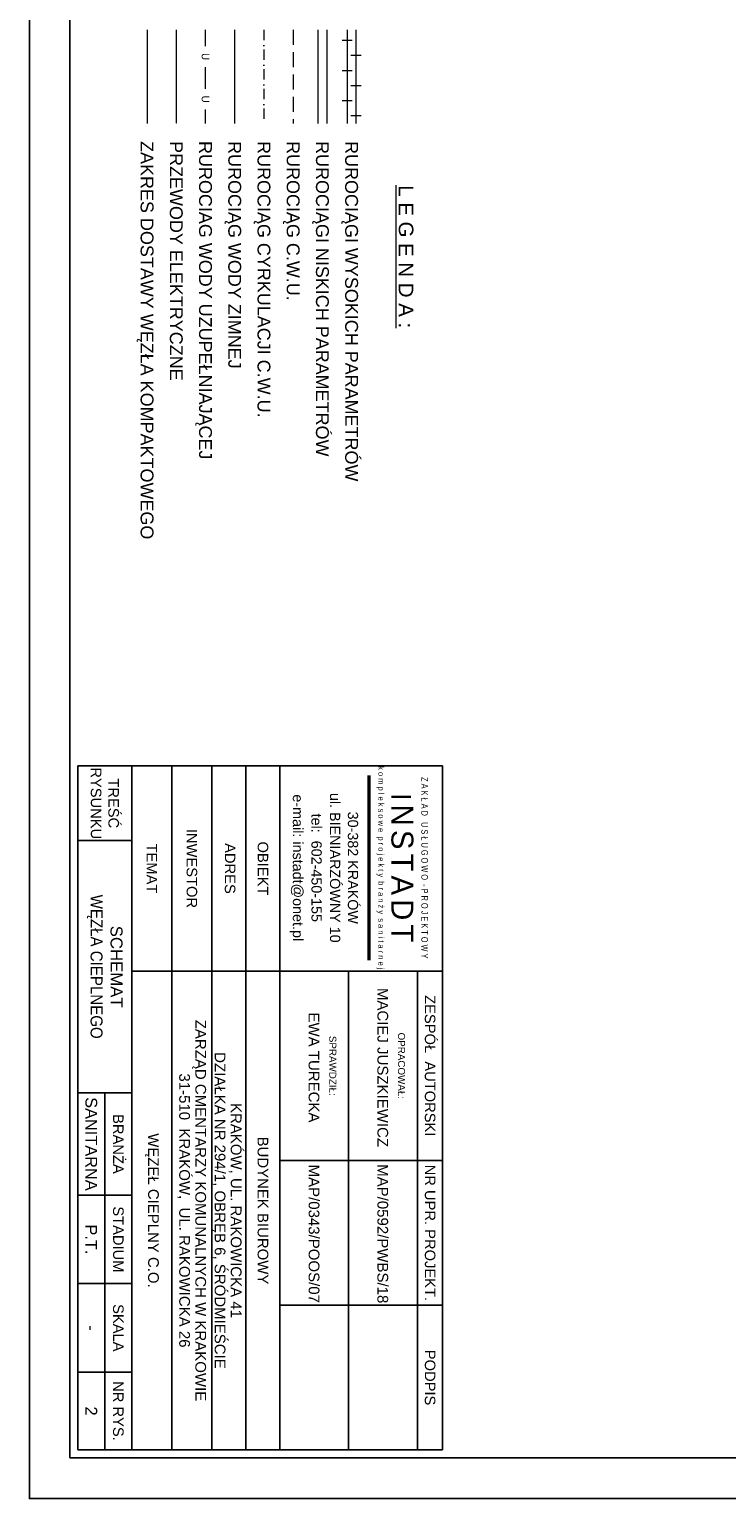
# Model space of a CAD drawing. Header units: millimetres. Extents: x -12568 to -9598, y -268547 to -264347.
# Tile 1 of 4: x -12568 to -11375, y -268547 to -266034. Entities that reach past the tile are written whole.
import ezdxf
from ezdxf.enums import TextEntityAlignment as Align
from ezdxf.lldxf.tags import DXFTag

# ---------------------------------------------------------------- set-up
doc = ezdxf.new("R2010")
doc.units = ezdxf.units.MM
for name, pattern in [('DASHED2', [0.375, 0.25, -0.125]), ('DASHEDX2', [38.1, 25.4, -12.7]), ('DOT___DASHED', [0.670378, 0.352778, -0.176389, 0.0001, -0.141111])]:
    doc.linetypes.add(name, pattern=pattern)
doc.layers.add('-- CO_opis', color=11, linetype='Continuous', lineweight=0)
doc.layers.add('-- CO_rury', color=51, linetype='Continuous', lineweight=9)
doc.layers.add('-- RAMKA', color=11, linetype='Continuous')
doc.layers.add('TABELKA_T$0$-- RAMKA', color=11, linetype='Continuous')
doc.styles.add('A', font='arial.ttf', dxfattribs={"width": 0.9})
doc.styles.add('Arial', font='arial.ttf')
doc.styles.add('INSTADT', font='arial.ttf', dxfattribs={"width": 0.9})
doc.styles.add('TABELKA_T$0$ARIAL', font='arial.ttf')
doc.styles.add('TABELKA_T$0$ARIAL_INSTADT', font='arial.ttf')
doc.styles.add('TABELKA_T$0$ARIAL_MAC', font='arial.ttf', dxfattribs={"width": 0.8})
doc.styles.add('TABELKA_T$0$INSTADT_SANIT', font='CEBERTR.TTF')
doc.linetypes.add('(_LINE', pattern='A,0.5,-0.2,["(",A,S=0.1,R=0,X=-0.05,Y=-0.05],-0.25', length=0.95)
tags = doc.linetypes.add('DASH', pattern=[15, 10, -5]).pattern_tags.tags
tags[6:7] = [DXFTag(74, 4), DXFTag(75, 0), DXFTag(340, '0'), DXFTag(46, 0.0), DXFTag(50, 0.0), DXFTag(44, 0.0), DXFTag(45, 0.0)]
tags[4:5] = [DXFTag(74, 4), DXFTag(75, 0), DXFTag(340, '0'), DXFTag(46, 0.0), DXFTag(50, 0.0), DXFTag(44, 0.0), DXFTag(45, 0.0)]
doc.linetypes.add('FENCELINE1', pattern='A,0.25,-0.1,[133,ltypeshp.shx,S=0.1,R=0,X=-0.1,Y=0],-0.1,1', length=1.45)

# ---------------------------------------------------------------- blocks, each defined once
blk = doc.blocks.new('*U222')
at = {"layer": '-- RAMKA', "color": 50}
blk.add_lwpolyline([(0, 2970), (4200, 2970), (4200, 0), (0, 0)], close=True, dxfattribs=at)
at = {"layer": '-- RAMKA', "color": 11}
blk.add_lwpolyline([(300, 69.4), (4130, 69.4), (4130, 2900), (300, 2900)], close=True, dxfattribs=at)
blk = doc.blocks.new('TABELKA_T')
at = {"layer": 'TABELKA_T$0$-- RAMKA', "ltscale": 0.1}
for p, q in [((-1183.3, 13.3), (-1183.3, 637.7)), ((-1183.3, 637.7), (-13.3, 637.7)), ((-832.3, 105.9), (-832.3, 637.7)), ((-508.3, 359.2), (-508.3, 637.7)), ((-260.8, 637.7), (-260.8, 359.2)), ((-13.3, 637.7), (-13.3, 13.3)), ((-832.3, 594.5), (-13.3, 594.5)), ((-850.9, 512.9), (-1167.1, 512.9)), ((-850.9, 510.4), (-1167.1, 510.4)), ((-13.3, 476.8), (-832.3, 476.8)), ((-1183.3, 359.2), (-13.3, 359.2)), ((-1183.3, 301), (-13.3, 301)), ((-1183.3, 242.7), (-13.3, 242.7)), ((-1183.3, 174.3), (-13.3, 174.3)), ((-1183.3, 105.9), (-13.3, 105.9)), ((-1055.4, 13.3), (-1055.4, 105.9)), ((-624.3, 13.3), (-624.3, 105.9)), ((-448.9, 13.3), (-448.9, 105.9)), ((-297.7, 13.3), (-297.7, 105.9)), ((-146.5, 13.3), (-146.5, 105.9)), ((-624.3, 59.6), (-13.3, 59.6)), ((-1183.3, 13.3), (-13.3, 13.3))]:
    blk.add_line(p, q, dxfattribs=at)
at = {"layer": 'TABELKA_T$0$-- RAMKA', "ltscale": 0.1, "style": 'TABELKA_T$0$ARIAL_INSTADT'}
for s, p in [('30-382 KRAKÓW', (-1009, 475.5)), ('ul. BIENIARZÓWNY 10', (-1009, 444.9)), ('tel:  602-450-155', (-1009, 413.2)), ('e-mail: instadt@onet.pl', (-1009, 381.4))]:
    blk.add_text(s, height=17.55, dxfattribs=at).set_placement(p, align=Align.CENTER)
at = {"layer": 'TABELKA_T$0$-- RAMKA', "ltscale": 0.1, "attachment_point": 5}
for s, insert, char_height, style in [('{\\fArial|b0|i0|c238|p34;Z A K Ł A D   U S Ł U G O W O  - P R O J E K T O W Y\\P\\P\\P\\P\\H0.8889x;k o m p l e k s o w e  p r o j e k t y  b r a n ż y  s a n i t a r n e j}', (-1009, 568.5), 11.25, 'TABELKA_T$0$ARIAL_MAC'), ('{\\W1;ZESPÓŁ  AUTORSKI}', (-670.3, 616.1), 18, 'TABELKA_T$0$ARIAL'), ('{\\fArial|b0|i0|c238|p34;\\W1;NR UPR. PROJEKT.}', (-384.5, 616.1), 18, 'TABELKA_T$0$ARIAL'), ('{\\fArial|b0|i0|c238|p34;\\W1;PODPIS}', (-137, 616.1), 18, 'TABELKA_T$0$ARIAL'), ('I{\\H0.5556x; \\H2x;N\\H0.5x; \\H2x;S\\H0.5x; \\H2x;T\\H0.5x; \\H2x;A\\H0.5x; \\H2x;D\\H0.5x; \\H2x;T}', (-1009, 568.5), 33.75, 'TABELKA_T$0$INSTADT_SANIT'), ('{\\fArial|b0|i0|c238|p32;OPRACOWAŁ:}', (-670.3, 567.2), 12, 'TABELKA_T$0$ARIAL'), ('{\\fArial|b0|i0|c238|p32;MACIEJ JUSZKIEWICZ}', (-667.4, 535.1), 18.36, 'TABELKA_T$0$ARIAL'), ('MAP/0592/PWBS/18', (-383, 535.1), 18.36, 'TABELKA_T$0$ARIAL_INSTADT'), ('{\\fArial|b0|i0|c238|p32;SPRAWDZIŁ:}', (-670.3, 449.6), 12, 'TABELKA_T$0$ARIAL'), ('MAP/0343/POOS/07', (-383, 417.5), 18.36, 'TABELKA_T$0$ARIAL_INSTADT'), ('{\\fArial|b0|i0|c238|p32;EWA TURECKA}', (-667.4, 417.4), 18.36, 'TABELKA_T$0$ARIAL'), ('{\\W1;OBIEKT}', (-1007.8, 330.1), 18, 'TABELKA_T$0$ARIAL'), ('{\\fArial|b0|i0|c238|p34;\\W1;ADRES}', (-1007.8, 273.9), 18, 'TABELKA_T$0$ARIAL'), ('{\\fArial|b0|i0|c238|p34;\\W1;INWESTOR}', (-1007.8, 208.5), 18, 'TABELKA_T$0$ARIAL'), ('{\\fArial|b0|i0|c238|p34;\\W1;TEMAT}', (-1007.8, 140.1), 18, 'TABELKA_T$0$ARIAL'), ('{\\fArial|b0|i0|c238|p34;\\W1;TREŚĆ\\PRYSUNKU}', (-1119.3, 59.6), 18, 'TABELKA_T$0$ARIAL'), ('{\\fArial|b0|i0|c238|p34;\\W1;BRANŻA}', (-536.6, 82.7), 18, 'TABELKA_T$0$ARIAL'), ('{\\fArial|b0|i0|c238|p34;\\W1;STADIUM}', (-373.3, 82.7), 18, 'TABELKA_T$0$ARIAL'), ('{\\fArial|b0|i0|c238|p34;\\W1;SKALA}', (-222.1, 82.7), 18, 'TABELKA_T$0$ARIAL'), ('{\\fArial|b0|i0|c238|p34;\\W1;NR RYS.}', (-79.9, 82.7), 18, 'TABELKA_T$0$ARIAL'), ('{\\W1;SANITARNA}', (-536.6, 36.4), 20, 'TABELKA_T$0$ARIAL'), ('P.T.', (-373.3, 36.4), 20, 'TABELKA_T$0$ARIAL')]:
    blk.add_mtext(s, dxfattribs=dict(at, insert=insert, char_height=char_height, style=style))
at = {"layer": 'TABELKA_T$0$-- RAMKA', "ltscale": 0.1, "attachment_point": 5, "style": 'TABELKA_T$0$ARIAL_INSTADT'}
for s, insert, char_height, line_spacing_factor in [('{\\H0.864x;BUDYNEK BIUROWY}', (-422.8, 330.1), 21.171, 0.95), ('KRAKÓW, UL. RAKOWICKA 41\\PDZIAŁKA NR 294/1, OBRĘB 6, ŚRÓDMIEŚCIE{\\H1.5048x; }', (-422.8, 267.8), 18.36, 0.9), ('ZARZĄD CMENTARZY KOMUNALNYCH W KRAKOWIE\\P31-510  KRAKÓW,  UL. RAKOWICKA 26', (-422.8, 208.2), 18.36, 0.9), ('{\\H0.864x;WĘZEŁ CIEPLNY C.O.}', (-422.8, 140.1), 21.171, 0.95)]:
    blk.add_mtext(s, dxfattribs=dict(at, insert=insert, char_height=char_height, line_spacing_factor=line_spacing_factor))

msp = doc.modelspace()

# ---------------------------------------------------------------- linework, layer by layer
at = {"layer": '-- CO_rury', "color": 50, "linetype": 'FENCELINE1', "ltscale": 35}
msp.add_line((-12366.4, -266034.9), (-12366.4, -266194.9), dxfattribs=at)
at = {"layer": '-- CO_rury', "color": 11, "linetype": 'DASHED2', "ltscale": 3}
msp.add_line((-12316.4, -266034.9), (-12316.4, -266194.9), dxfattribs=at)
at = {"layer": '-- CO_rury', "color": 51, "linetype": 'Continuous', "ltscale": 50}
msp.add_line((-12266.4, -266194.9), (-12266.4, -266034.9), dxfattribs=at)
at = {"layer": '-- CO_rury', "linetype": '(_LINE', "ltscale": 40}
msp.add_line((-12216.4, -266194.9), (-12216.4, -266034.9), dxfattribs=at)
at = {"layer": '-- CO_rury', "color": 51, "linetype": 'DOT___DASHED', "ltscale": 50}
msp.add_line((-12166.4, -266034.9), (-12166.4, -266194.9), dxfattribs=at)
at = {"layer": '-- CO_rury', "color": 91, "linetype": 'DASHEDX2'}
msp.add_line((-12116.4, -266034.9), (-12116.4, -266194.9), dxfattribs=at)
at = {"layer": '-- CO_rury', "color": 171, "linetype": 'DASH', "ltscale": 40}
for p, q in [((-12073.9, -266034.9), (-12073.9, -266194.9)), ((-12023.9, -266034.9), (-12023.9, -266194.9))]:
    msp.add_line(p, q, dxfattribs=at)
at = {"layer": '-- CO_rury', "color": 171, "linetype": 'Continuous'}
for p, q in [((-12058.9, -266034.9), (-12058.9, -266194.9)), ((-12008.9, -266034.9), (-12008.9, -266194.9))]:
    msp.add_line(p, q, dxfattribs=at)
at = {"layer": '-- CO_rury', "color": 51}
for p, q in [((-12015.2, -266052.8), (-12032.6, -266052.8)), ((-12000.2, -266078.6), (-12017.6, -266078.6)), ((-12015.2, -266104.5), (-12032.6, -266104.5)), ((-12000.2, -266130.3), (-12017.6, -266130.3)), ((-12015.2, -266156.1), (-12032.6, -266156.1)), ((-12000.2, -266182), (-12017.6, -266182))]:
    msp.add_line(p, q, dxfattribs=at)

# ---------------------------------------------------------------- block references
at = {"layer": '-- RAMKA', "linetype": 'Continuous', "lineweight": 0, "rotation": 269.9999999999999}
msp.add_blockref('*U222', (-12567.7, -264346.9), dxfattribs=at)
at = {"layer": '-- RAMKA', "rotation": 269.9999999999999}
msp.add_blockref('TABELKA_T', (-12498.3, -268476.9), dxfattribs=at)

# ---------------------------------------------------------------- texts
at = {"layer": '-- CO_opis', "color": 11, "linetype": 'Continuous', "lineweight": 0, "style": 'Arial'}
for s, p in [('ZAKRES DOSTAWY WĘZŁA KOMPAKTOWEGO', (-12366.4, -266224.9)), ('PRZEWODY ELEKTRYCZNE', (-12316.4, -266224.9)), ('RUROCIAG WODY UZUPEŁNIAJĄCEJ', (-12266.4, -266224.8)), ('RUROCIĄG WODY ZIMNEJ', (-12216.4, -266224.9)), ('RUROCIĄG CYRKULACJI C.W.U.', (-12166.4, -266224.9)), ('RUROCIĄG C.W.U.', (-12116.4, -266224.9)), ('RUROCIĄGI NISKICH PARAMETRÓW', (-12066.4, -266224.9)), ('RUROCIĄGI WYSOKICH PARAMETRÓW', (-12016.4, -266224.9))]:
    msp.add_text(s, height=22, rotation=270, dxfattribs=at).set_placement(p, align=Align.MIDDLE_LEFT)
at = {"layer": '-- CO_opis', "color": 11, "insert": (-11936.1, -266422.7), "char_height": 25, "width": 257.018, "attachment_point": 8, "rotation": 270, "style": 'Arial'}
msp.add_mtext('{\\fArial|b0|i0|c238|p34;\\LL E G E N D A :}', dxfattribs=at)
at = {"layer": '-- RAMKA', "color": 7, "attachment_point": 5, "rotation": 270, "style": 'INSTADT'}
for s, insert, char_height in [('{\\W1;SCHEMAT\\P\\A1;\\W0.9;WĘZŁA CIEPLNEGO}', (-12438.8, -267637.1), 20.503), ('{\\W1;-}', (-12461.9, -268254.9), 20.5), ('{\\W1;2}', (-12461.9, -268397.1), 20.5)]:
    msp.add_mtext(s, dxfattribs=dict(at, insert=insert, char_height=char_height))

# ---------------------------------------------------------------- next in the draw order: texts
at = {"layer": '-- CO_opis', "char_height": 13.2, "width": 22, "attachment_point": 5, "rotation": 270, "style": 'A', "bg_fill": 3, "box_fill_scale": 1.5, "bg_fill_color": 256}
for insert, bg_fill_transparency in [((-12266.4, -266080.4), 4398758), ((-12266.4, -266153.2), 4391882)]:
    msp.add_mtext('U', dxfattribs=dict(at, insert=insert, bg_fill_transparency=bg_fill_transparency))

doc.saveas('drawing.dxf')
